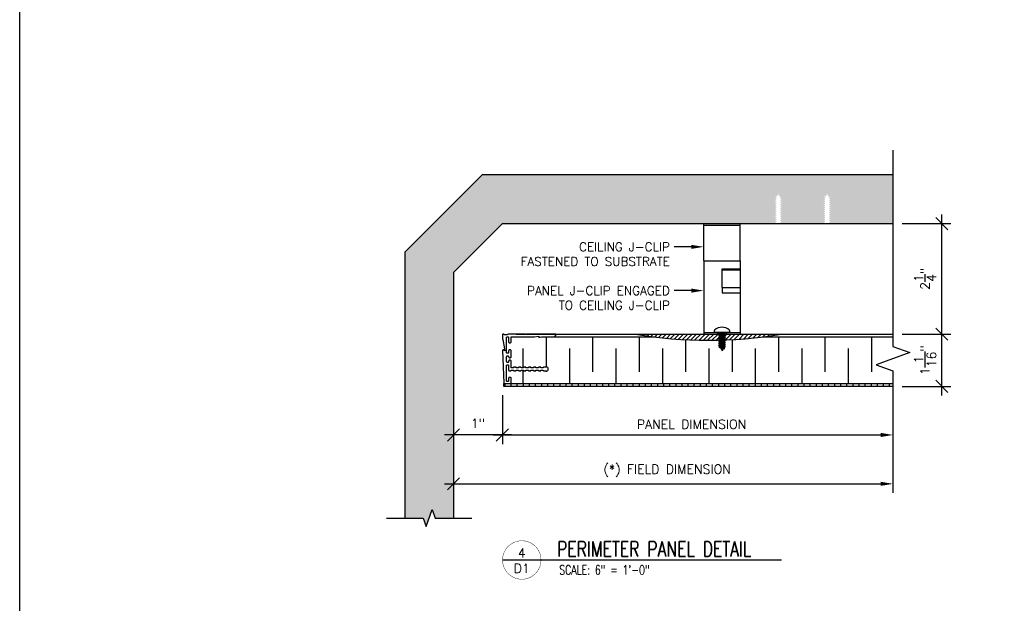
# Model space of a CAD drawing. Header units: inches. Extents: x 0 to 70.2, y 0 to 53.
# Tile 4 of 13: x 11 to 31.2, y 23.8 to 35.7. Entities that reach past the tile are written whole.
import ezdxf
from ezdxf import colors
from ezdxf.entities.mleader import LeaderData, LeaderLine
from ezdxf.enums import TextEntityAlignment as Align
from ezdxf.math import Vec2, Vec3

# ---------------------------------------------------------------- set-up
doc = ezdxf.new("R2010")
doc.units = ezdxf.units.IN
doc.header["$MEASUREMENT"] = 0
for name, color, linetype in [('1-ARCH', 1, 'Continuous'), ('1-DIM', 4, 'Continuous'), ('1-MOUNT', 155, 'Continuous'), ('1-PANEL', 6, 'Continuous'), ('1-TEXT', 2, 'Continuous'), ('1-TITLE', 4, 'Continuous')]:
    doc.layers.add(name, color=color, linetype=linetype)
doc.layers.add('1-VIEWPORT', color=3, linetype='Continuous', plot=False)
doc.styles.add('TEXT', font='romans.shx')
doc.dimstyles.new('DIM 6-12', dxfattribs={"dimscale": 2, "dimtxt": 0.09375, "dimasz": 0.125, "dimexe": 0.09375, "dimexo": 0.09375, "dimgap": 0.0625, "dimtad": 1, "dimdec": 4, "dimzin": 3, "dimdsep": 46, "dimlunit": 5, "dimtxsty": 'TEXT', "dimblk": 'OBLIQUE', "dimcen": 0.09375, "dimdle": 0.09375, "dimclrd": 256, "dimclre": 4, "dimclrt": 2, "dimadec": 0, "dimazin": 0, "dimtfac": 1, "dimtdec": 4, "dimtmove": 0, "dimatfit": 3, "dimfxl": 1, "dimtfill": 1, "dimtolj": 1, "dimtzin": 0, "dimlwd": -1, "dimlwe": -1, "dimarcsym": 0})

# ---------------------------------------------------------------- blocks, each defined once
blk = doc.blocks.new('_Oblique')
at = {"color": 0, "linetype": 'ByBlock', "lineweight": -2}
blk.add_line((-0.5, -0.5), (0.5, 0.5), dxfattribs=at)
blk = doc.blocks.new('*D44')
at = {"layer": '1-DIM', "transparency": 16777216}
blk.add_line((29.884, 28.038), (29.884, 29.482), dxfattribs=at)
at = {"layer": '1-DIM', "color": 4, "transparency": 16777216}
for p, q in [((29.072, 29.295), (30.072, 29.295)), ((29.072, 28.225), (30.072, 28.225))]:
    blk.add_line(p, q, dxfattribs=at)
at = {"layer": 'Defpoints', "color": 0, "transparency": 16777216}
for p in [(28.884, 29.295), (28.884, 28.225)]:
    blk.add_point(p, dxfattribs=at)
at = {"layer": '1-DIM', "transparency": 16777216, "xscale": 0.25, "yscale": 0.25, "zscale": 0.25}
for p, rotation in [((29.884, 29.295), 90), ((29.884, 28.225), 270)]:
    blk.add_blockref('_Oblique', p, dxfattribs=dict(at, rotation=rotation))
at = {"layer": '1-DIM', "color": 2, "transparency": 16777216, "insert": (29.541, 28.76), "char_height": 0.1875, "attachment_point": 5, "rotation": 90, "style": 'TEXT', "bg_fill": 3, "box_fill_scale": 1.25, "bg_fill_color": 256, "bg_fill_true_color": 13158600, "bg_fill_transparency": 0}
blk.add_mtext('\\A1;1{\\H1.000000x;\\S1/16;}"', dxfattribs=at)
at = {"layer": 'Defpoints', "color": 0, "transparency": 16777216}
blk.add_point((29.884, 29.295), dxfattribs=at)
blk = doc.blocks.new('SCREW-1_2')
for p, q in [((-0.156, 0.381), (-0.156, 0.413)), ((0.156, 0.413), (0.156, 0.381)), ((0.148, 0.373), (-0.148, 0.373)), ((-0.042, 0.368), (-0.072, 0.364)), ((-0.072, 0.364), (-0.042, 0.348)), ((-0.072, 0.364), (0.072, 0.336)), ((-0.042, 0.327), (-0.072, 0.322)), ((-0.072, 0.322), (-0.042, 0.306)), ((-0.072, 0.322), (0.072, 0.295)), ((-0.042, 0.285), (-0.072, 0.281)), ((-0.072, 0.281), (-0.042, 0.265)), ((-0.072, 0.281), (0.072, 0.253)), ((-0.042, 0.244), (-0.072, 0.24)), ((-0.072, 0.24), (-0.042, 0.223)), ((-0.072, 0.24), (0.072, 0.212)), ((-0.042, 0.203), (-0.072, 0.198)), ((-0.042, 0.373), (-0.042, 0.368)), ((0.042, 0.352), (-0.042, 0.368)), ((-0.042, 0.348), (-0.042, 0.327)), ((-0.042, 0.348), (0.042, 0.332)), ((0.042, 0.311), (-0.042, 0.327)), ((-0.042, 0.306), (-0.042, 0.285)), ((-0.042, 0.306), (0.042, 0.29)), ((0.042, 0.27), (-0.042, 0.285)), ((-0.042, 0.265), (-0.042, 0.244)), ((-0.042, 0.265), (0.042, 0.249)), ((0.042, 0.228), (-0.042, 0.244)), ((-0.042, 0.223), (-0.042, 0.203)), ((-0.042, 0.223), (0.042, 0.207)), ((0.042, 0.187), (-0.042, 0.203)), ((0.042, 0.373), (0.042, 0.352)), ((0.072, 0.336), (0.042, 0.352)), ((0.042, 0.332), (0.072, 0.336)), ((0.042, 0.332), (0.042, 0.311)), ((0.072, 0.295), (0.042, 0.311)), ((0.042, 0.29), (0.072, 0.295)), ((0.042, 0.29), (0.042, 0.27)), ((0.072, 0.253), (0.042, 0.27)), ((0.042, 0.249), (0.072, 0.253)), ((0.042, 0.249), (0.042, 0.228)), ((0.072, 0.212), (0.042, 0.228)), ((0.042, 0.207), (0.072, 0.212)), ((0.042, 0.207), (0.042, 0.187)), ((-0.072, 0.198), (-0.042, 0.182)), ((-0.072, 0.198), (0.072, 0.171)), ((-0.042, 0.161), (-0.072, 0.157)), ((-0.072, 0.157), (-0.042, 0.141)), ((-0.072, 0.157), (0.072, 0.129)), ((-0.042, 0.12), (-0.072, 0.115)), ((-0.072, 0.115), (-0.042, 0.099)), ((-0.072, 0.115), (0.072, 0.088)), ((-0.034, 0.077), (-0.065, 0.072)), ((-0.034, 0.056), (-0.065, 0.072)), ((0.059, 0.049), (-0.065, 0.072)), ((-0.042, 0.182), (-0.042, 0.161)), ((-0.042, 0.182), (0.042, 0.166)), ((0.042, 0.145), (-0.042, 0.161)), ((-0.042, 0.141), (-0.042, 0.12)), ((-0.042, 0.141), (0.042, 0.125)), ((0.042, 0.104), (-0.042, 0.12)), ((-0.042, 0.099), (-0.042, 0.094)), ((-0.042, 0.099), (0.042, 0.083)), ((-0.042, 0.094), (-0.034, 0.077)), ((-0.034, 0.077), (0.029, 0.065)), ((0.029, 0.044), (-0.034, 0.056)), ((-0.024, 0.054), (0, 0)), ((0.02, 0.046), (0, 0)), ((0.029, 0.065), (0.037, 0.084)), ((0.059, 0.049), (0.029, 0.065)), ((0.029, 0.044), (0.059, 0.049)), ((0.072, 0.171), (0.042, 0.187)), ((0.042, 0.166), (0.072, 0.171)), ((0.042, 0.166), (0.042, 0.145)), ((0.072, 0.129), (0.042, 0.145)), ((0.042, 0.125), (0.072, 0.129)), ((0.042, 0.125), (0.042, 0.104)), ((0.072, 0.088), (0.042, 0.104)), ((0.042, 0.083), (0.072, 0.088))]:
    blk.add_line(p, q)
for centre, radius, start, end in [((-0.141, 0.413), 0.0156, 131.6968, 180), ((0, 0.255), 0.227, 48.3032, 131.6968), ((0.141, 0.413), 0.0156, 0, 48.3032), ((-0.148, 0.381), 0.00781, 180, 270), ((0.148, 0.381), 0.00781, 270, 0)]:
    blk.add_arc(centre, radius, start, end)
blk = doc.blocks.new('*D45')
at = {"layer": '1-DIM', "transparency": 16777216}
blk.add_line((19.697, 26.232), (28.634, 26.232), dxfattribs=at)
blk.add_solid([(28.634, 26.274), (28.634, 26.191), (28.884, 26.232)], dxfattribs=at)
at = {"layer": 'Defpoints', "color": 0, "transparency": 16777216}
for p in [(19.884, 26.232), (28.884, 26.232), (28.884, 26.232)]:
    blk.add_point(p, dxfattribs=at)
at = {"layer": '1-DIM', "transparency": 16777216, "xscale": 0.25, "yscale": 0.25, "zscale": 0.25, "rotation": 180}
blk.add_blockref('_Oblique', (19.884, 26.232), dxfattribs=at)
at = {"layer": '1-DIM', "color": 2, "transparency": 16777216, "insert": (24.259, 26.5), "char_height": 0.1875, "attachment_point": 5, "style": 'TEXT', "bg_fill": 3, "box_fill_scale": 1.25, "bg_fill_color": 256, "bg_fill_true_color": 13158600, "bg_fill_transparency": 0}
blk.add_mtext('\\A1;(*) FIELD DIMENSION', dxfattribs=at)
blk = doc.blocks.new('*D46')
at = {"layer": '1-DIM', "color": 4, "transparency": 16777216}
blk.add_line((20.884, 28.045), (20.884, 27.045), dxfattribs=at)
at = {"layer": '1-DIM', "transparency": 16777216}
blk.add_line((20.697, 27.232), (28.634, 27.232), dxfattribs=at)
blk.add_solid([(28.634, 27.274), (28.634, 27.191), (28.884, 27.232)], dxfattribs=at)
at = {"layer": 'Defpoints', "color": 0, "transparency": 16777216}
for p in [(20.884, 28.232), (28.884, 27.232), (28.884, 27.232)]:
    blk.add_point(p, dxfattribs=at)
at = {"layer": '1-DIM', "transparency": 16777216, "xscale": 0.25, "yscale": 0.25, "zscale": 0.25, "rotation": 180}
blk.add_blockref('_Oblique', (20.884, 27.232), dxfattribs=at)
at = {"layer": '1-DIM', "color": 2, "transparency": 16777216, "insert": (24.759, 27.451), "char_height": 0.1875, "attachment_point": 5, "style": 'TEXT', "bg_fill": 3, "box_fill_scale": 1.25, "bg_fill_color": 256, "bg_fill_true_color": 13158600, "bg_fill_transparency": 0}
blk.add_mtext('\\A1;PANEL DIMENSION', dxfattribs=at)
blk = doc.blocks.new('*D47')
at = {"layer": '1-DIM', "color": 4, "transparency": 16777216}
blk.add_line((20.884, 28.045), (20.884, 27.045), dxfattribs=at)
at = {"layer": '1-DIM', "transparency": 16777216}
blk.add_line((21.072, 27.232), (19.697, 27.232), dxfattribs=at)
at = {"layer": 'Defpoints', "color": 0, "transparency": 16777216}
for p in [(20.884, 28.232), (19.884, 27.232), (19.884, 27.232)]:
    blk.add_point(p, dxfattribs=at)
at = {"layer": '1-DIM', "transparency": 16777216, "xscale": 0.25, "yscale": 0.25, "zscale": 0.25, "rotation": 180}
blk.add_blockref('_Oblique', (19.884, 27.232), dxfattribs=at)
at = {"layer": '1-DIM', "transparency": 16777216, "xscale": 0.25, "yscale": 0.25, "zscale": 0.25}
blk.add_blockref('_Oblique', (20.884, 27.232), dxfattribs=at)
at = {"layer": '1-DIM', "color": 2, "transparency": 16777216, "insert": (20.384, 27.469), "char_height": 0.1875, "attachment_point": 5, "style": 'TEXT', "bg_fill": 3, "box_fill_scale": 1.25, "bg_fill_color": 256, "bg_fill_true_color": 13158600, "bg_fill_transparency": 0}
blk.add_mtext('\\A1;1"', dxfattribs=at)
blk = doc.blocks.new('A-6415')
at = {"layer": '1-PANEL', "color": 7}
blk.add_lwpolyline([(-0.076, 0.983), (-0.076, 0.903, 0.042545), (-0.074, 0.883), (-0.034, 0.653), (-0.058, 0.673, 0.649268), (-0.075, 0.665), (-0.05, 0.004, 0.404141), (-0.046, 0), (0.092, 0, 0.414214), (0.096, 0.004), (0.096, 0.102, 0.414214), (0.076, 0.121), (0.066, 0.121, 0.414214), (0.046, 0.102), (0.046, 0.05, -0.414214), (0.036, 0.04), (0.015, 0.04, -0.414214), (0.005, 0.05), (0.005, 0.361, -0.414214), (0.015, 0.371), (0.036, 0.371, -0.414214), (0.046, 0.361), (0.046, 0.27, 0.414214), (0.066, 0.25), (0.086, 0.25, 0.414214), (0.096, 0.26), (0.096, 0.265), (0.146, 0.265), (0.146, 0.26, 0.414214), (0.156, 0.25), (0.186, 0.25, 0.414214), (0.196, 0.26), (0.196, 0.265), (0.246, 0.265), (0.246, 0.26, 0.414214), (0.256, 0.25), (0.286, 0.25, 0.414214), (0.296, 0.26), (0.296, 0.265), (0.346, 0.265), (0.346, 0.26, 0.414214), (0.356, 0.25), (0.386, 0.25, 0.414214), (0.396, 0.26), (0.396, 0.265), (0.446, 0.265), (0.446, 0.26, 0.414214), (0.456, 0.25), (0.486, 0.25, 0.414214), (0.496, 0.26), (0.496, 0.265), (0.546, 0.265), (0.546, 0.26, 0.414214), (0.556, 0.25), (0.586, 0.25, 0.414214), (0.596, 0.26), (0.596, 0.265), (0.646, 0.265), (0.646, 0.26, 0.414214), (0.656, 0.25), (0.686, 0.25, 0.414214), (0.696, 0.26), (0.696, 0.265), (0.746, 0.265), (0.746, 0.26, 0.414214), (0.756, 0.25), (0.806, 0.25, 1), (0.806, 0.33), (0.796, 0.33), (0.756, 0.33, 0.414214), (0.746, 0.32), (0.746, 0.315), (0.696, 0.315), (0.696, 0.32, 0.414214), (0.686, 0.33), (0.656, 0.33, 0.414214), (0.646, 0.32), (0.646, 0.315), (0.596, 0.315), (0.596, 0.32, 0.414214), (0.586, 0.33), (0.556, 0.33, 0.414214), (0.546, 0.32), (0.546, 0.315), (0.496, 0.315), (0.496, 0.32, 0.414214), (0.486, 0.33), (0.456, 0.33, 0.414214), (0.446, 0.32), (0.446, 0.315), (0.396, 0.315), (0.396, 0.32, 0.414214), (0.386, 0.33), (0.356, 0.33, 0.414214), (0.346, 0.32), (0.346, 0.315), (0.296, 0.315), (0.296, 0.32, 0.414214), (0.286, 0.33), (0.256, 0.33, 0.414214), (0.246, 0.32), (0.246, 0.315), (0.196, 0.315), (0.196, 0.32, 0.414214), (0.186, 0.33), (0.156, 0.33, 0.414214), (0.146, 0.32), (0.146, 0.315), (0.096, 0.315), (0.096, 0.45, 0.414214), (0.076, 0.47), (0.066, 0.47, 0.414214), (0.046, 0.45), (0.046, 0.441, -0.414214), (0.026, 0.421), (0.025, 0.421, -0.414214), (0.005, 0.441), (0.005, 0.537, -0.414214), (0.025, 0.557), (0.026, 0.557, -0.414214), (0.046, 0.537), (0.046, 0.537, 0.414214), (0.066, 0.517), (0.076, 0.517, 0.414214), (0.096, 0.537), (0.096, 0.658, 0.414214), (0.076, 0.678), (0.066, 0.678, 0.414214), (0.046, 0.658), (0.046, 0.617, -0.414214), (0.036, 0.607), (0.015, 0.607, -0.414214), (0.005, 0.617), (0.005, 0.928, -0.414214), (0.015, 0.938), (0.036, 0.938, -0.414214), (0.046, 0.928), (0.046, 0.836, 0.414214), (0.066, 0.817), (0.076, 0.817, 0.414214), (0.096, 0.836), (0.096, 0.938), (0.569, 0.938), (0.654, 0.953), (0.654, 0.928), (0.71, 0.938), (0.937, 0.938, 0.260471), (1.003, 0.979, 0.571437), (0.994, 0.993), (0.407, 0.993), (0.397, 0.983), (0.387, 0.993), (0.036, 0.993, 0.297749), (0.013, 0.978), (-0.037, 0.978), (-0.061, 0.992, 0.57735)], format="xyb", close=True, dxfattribs=at)
blk = doc.blocks.new('*D48')
at = {"layer": '1-DIM', "transparency": 16777216}
blk.add_line((29.884, 29.107), (29.884, 31.744), dxfattribs=at)
at = {"layer": '1-DIM', "color": 4, "transparency": 16777216}
for p, q in [((29.072, 31.556), (30.072, 31.556)), ((29.072, 29.295), (30.072, 29.295))]:
    blk.add_line(p, q, dxfattribs=at)
at = {"layer": 'Defpoints', "color": 0, "transparency": 16777216}
for p in [(28.884, 31.556), (29.884, 31.556), (28.884, 29.295)]:
    blk.add_point(p, dxfattribs=at)
at = {"layer": '1-DIM', "transparency": 16777216, "xscale": 0.25, "yscale": 0.25, "zscale": 0.25}
for p, rotation in [((29.884, 31.556), 90), ((29.884, 29.295), 270)]:
    blk.add_blockref('_Oblique', p, dxfattribs=dict(at, rotation=rotation))
at = {"layer": '1-DIM', "color": 2, "transparency": 16777216, "insert": (29.541, 30.426), "char_height": 0.1875, "attachment_point": 5, "rotation": 90, "style": 'TEXT', "bg_fill": 3, "box_fill_scale": 1.25, "bg_fill_color": 256, "bg_fill_true_color": 13158600, "bg_fill_transparency": 0}
blk.add_mtext('\\A1;2{\\H1.000000x;\\S1/4;}"', dxfattribs=at)
blk = doc.blocks.new('*U19')
at = {"layer": '1-TITLE', "const_width": 0.00651}
blk.add_lwpolyline([(0, 0, 1), (0.628, 0, 0.414214), (0.314, 0.314, 0.414214), (0, 0, 2.926408)], format="xyb", dxfattribs=at)
at = {"layer": '1-TITLE', "const_width": 0.02}
blk.add_lwpolyline([(0, 0), (4.559, 0)], dxfattribs=at)
at = {"layer": '1-TEXT', "style": 'TEXT'}
for tag, p in [('DETAIL#', (0.301, 0.094)), ('SHEET#', (0.306, -0.207))]:
    blk.add_attdef(tag, text='', height=0.125, dxfattribs=at).set_placement(p, align=Align.CENTER)
at = {"layer": '1-TEXT', "color": 2, "style": 'TEXT'}
blk.add_attdef('VIEWNAME', (0.89, 0.061), '', height=0.25, dxfattribs=at)
at = {"layer": '1-TEXT', "style": 'TEXT'}
for tag, p in [('NOTE1', (0.926, -0.281)), ('NOTE2', (0.926, -0.463)), ('NOTE3', (0.926, -0.655)), ('NOTE4', (0.926, -0.832))]:
    blk.add_attdef(tag, p, '', height=0.125, dxfattribs=at)

msp = doc.modelspace()

# ---------------------------------------------------------------- hatches: boundary and pattern name
at = {"layer": '1-MOUNT'}
h = msp.add_hatch(dxfattribs=at)
h.set_pattern_fill('ANSI31', color=256, scale=0.5, style=0)
h.set_pattern_definition([(45, (76.65206, 12.232475), (-0.044194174, 0.044194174), [])])
h.paths.add_polyline_path([(26.65206, 29.29497), (26.15206, 29.29497), (26.15206, 29.22532, 0.01392902)])
h.paths.add_polyline_path([(26.15206, 29.22532), (26.15206, 29.29497), (25.15206, 29.29497), (25.15206, 29.16997, 0.02764954)])
h.paths.add_polyline_path([(25.15206, 29.16997), (25.15206, 29.29497), (24.15206, 29.29497), (24.15206, 29.22532, 0.02764954)])
h.paths.add_polyline_path([(24.15206, 29.22532), (24.15206, 29.29497), (23.65206, 29.29497, 0.01392902)])

# ---------------------------------------------------------------- linework, layer by layer
for p, q in [((25.00786, 31.55638), (25.75786, 31.55638)), ((25.00786, 29.29495), (25.75786, 29.29495))]:
    msp.add_line(p, q)
at = {"layer": '1-ARCH'}
msp.add_lwpolyline([(20.88437, 31.55639), (19.88437, 30.55639)], dxfattribs=at)
at = {"layer": '1-DIM'}
for points in [[(28.88437, 33.05639), (28.88437, 29.04497), (29.2278, 28.91997), (28.54093, 28.66997), (28.88437, 28.54497), (28.88437, 26.04497)], [(18.50937, 25.53216), (19.25937, 25.53216), (19.32187, 25.36045), (19.44687, 25.70388), (19.50937, 25.53216), (20.25937, 25.53216)]]:
    msp.add_lwpolyline(points, dxfattribs=at)
at = {"layer": '1-MOUNT'}
for p, q in [((25.00786, 30.79495), (25.00786, 31.55638)), ((25.00786, 31.52513), (25.75786, 31.52513)), ((25.75786, 30.79495), (25.75786, 31.55638)), ((25.00786, 30.79495), (25.00786, 29.29495)), ((25.00786, 30.79495), (25.75786, 30.79495)), ((25.75786, 30.79495), (25.75786, 29.29495)), ((25.38286, 30.63026), (25.75786, 30.63026)), ((25.38286, 30.25141), (25.38286, 30.63026)), ((25.38286, 30.63026), (25.75786, 30.63026)), ((25.38286, 30.60816), (25.75786, 30.60816)), ((25.38286, 30.25141), (25.75786, 30.25141)), ((25.38286, 30.25141), (25.38286, 30.13872)), ((25.38286, 30.25141), (25.75786, 30.25141)), ((25.38286, 30.13872), (25.75786, 30.13872)), ((25.00786, 29.3262), (25.75786, 29.3262)), ((25.28911, 29.32625), (25.28911, 29.295)), ((25.47661, 29.32625), (25.47661, 29.295))]:
    msp.add_line(p, q, dxfattribs=at)
msp.add_arc((25.10312, 38.23247), 9.0625, 260.472717, 279.527283, dxfattribs=at)
at = {"layer": '1-PANEL', "color": 8}
for p, q in [((21.78215, 29.23918), (21.78215, 28.62256)), ((22.73376, 29.23918), (22.73376, 28.52547)), ((23.68537, 29.23918), (23.68537, 28.52547)), ((26.5402, 29.23918), (26.5402, 28.52547)), ((27.49181, 29.23918), (27.49181, 28.52547)), ((28.44342, 29.23918), (28.44342, 28.52547)), ((24.63698, 29.18197), (24.63698, 28.52547)), ((25.58859, 29.18299), (25.58859, 28.52547)), ((21.30634, 29.00127), (21.30634, 28.60735)), ((21.78215, 28.5414), (21.78215, 28.52547))]:
    msp.add_line(p, q, dxfattribs=at)
at = {"layer": '1-PANEL'}
msp.add_line((21.90077, 29.23918), (23.98531, 29.23918), dxfattribs=at)
at = {"layer": '1-VIEWPORT'}
msp.add_lwpolyline([(11, 46), (70.24281, 46), (70.24281, 0), (11, 0)], close=True, dxfattribs=at)

# ---------------------------------------------------------------- block references
at = {"layer": '1-MOUNT'}
msp.add_blockref('SCREW-1_2', (25.38286, 28.95308), dxfattribs=at)
at = {"layer": '1-TITLE'}
ref = msp.add_blockref('*U19', (20.88845, 24.67339), dxfattribs=dict(at, xscale=1.254172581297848, yscale=1.254172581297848, zscale=1.254172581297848))
ref.add_attrib('VIEWNAME', 'PERIMETER PANEL DETAIL', (22.00479, 24.74255), dxfattribs={"color": 2, "height": 0.312495, "style": 'TEXT', "width": 0.75})
ref.add_attrib('DETAIL#', '4', dxfattribs={"color": 2, "height": 0.1875, "style": 'TEXT'}).set_placement((21.28254, 24.81716), align=Align.MIDDLE_CENTER)
ref.add_attrib('SHEET#', 'D1', dxfattribs={"color": 2, "height": 0.1875, "style": 'TEXT'}).set_placement((21.28254, 24.50361), align=Align.MIDDLE_CENTER)
ref.add_attrib('NOTE1', 'SCALE: 6" = 1\'-0"', dxfattribs={"color": 2, "height": 0.1875, "style": 'TEXT', "width": 0.75}).set_placement((22.04999, 24.3214), align=Align.BOTTOM_LEFT)

# ---------------------------------------------------------------- leaders
at = {"layer": '1-TEXT'}
ml = msp.add_multileader_mtext('Standard', dxfattribs=at)
ml.set_content('CEILING J-CLIP \\PFASTENED TO SUBSTRATE', color=256, style='TEXT')
ml.set_leader_properties(color=4, linetype='ByLayer', lineweight=-1)
ml.build(insert=Vec2(0, 0))
ml.multileader.update_dxf_attribs({"dogleg_length": 0.36, "arrow_head_size": 0.25})
ctx = ml.context
ctx.base_point, ctx.char_height, ctx.arrow_head_size, ctx.landing_gap_size, ctx.plane_origin = Vec3(20.7958, 31.08072), 0.18, 0.25, 0.09, Vec3(25.49832, 29.91457)
ctx.text_align_type = 2
notes = []
notes.append((ctx, [(0, (1, 1, 0), (24.50239, 31.08072), (-1, 0), 0.09803, [(0, [(25.00786, 31.08072)], 0, [])])]))
ctx.mtext.insert, ctx.mtext.width, ctx.mtext.alignment, ctx.mtext.flow_direction = Vec3(24.31437, 31.17072), 3.5204687, 3, 5
ml = msp.add_multileader_mtext('Standard', dxfattribs=at)
ml.set_content('PANEL J-CLIP ENGAGED\\PTO CEILING J-CLIP', color=256, style='TEXT')
ml.set_leader_properties(color=4, linetype='ByLayer', lineweight=-1)
ml.build(insert=Vec2(0, 0))
ml.multileader.update_dxf_attribs({"dogleg_length": 0.36, "arrow_head_size": 0.25})
ctx = ml.context
ctx.base_point, ctx.char_height, ctx.arrow_head_size, ctx.landing_gap_size, ctx.plane_origin = Vec3(20.95008, 30.18557), 0.18, 0.25, 0.09, Vec3(25.49832, 29.01943)
ctx.text_align_type = 2
notes.append((ctx, [(0, (1, 1, 0), (24.50239, 30.18557), (-1, 0), 0.09803, [(0, [(25.00786, 30.18557)], 0, [])])]))
ctx.mtext.insert, ctx.mtext.width, ctx.mtext.alignment, ctx.mtext.flow_direction = Vec3(24.31437, 30.27557), 3.5204687, 3, 5
for ctx, leaders in notes:
    for number, flags, end, landing, length, lines in leaders:
        leader = LeaderData()
        leader.index, (leader.has_last_leader_line, leader.has_dogleg_vector, leader.attachment_direction) = number, flags
        leader.last_leader_point, leader.dogleg_vector, leader.dogleg_length = Vec3(end), Vec3(landing), length
        for number, points, colour, breaks in lines:
            line = LeaderLine()
            line.index, line.vertices, line.color, line.breaks = number, Vec3.list(points), colors.encode_raw_color(colour), breaks
            leader.lines.append(line)
        ctx.leaders.append(leader)

# ---------------------------------------------------------------- next in the draw order: dimensions: what is measured, and where the dimension line sits
at = {"layer": '1-DIM'}
dim = msp.add_linear_dim(base=(29.88437, 29.29497), p1=(28.88437, 28.22507), p2=(28.88437, 29.29497), angle=90, dimstyle='DIM 6-12', override={"dimpost": '"'}, dxfattribs=at)
dim.commit()
dim.dimension.update_dxf_attribs({"geometry": '*D44', "text_midpoint": (29.54062, 28.76002)})
dim = msp.add_linear_dim(base=(28.88437, 26.23247), p1=(19.88437, 26.23247), p2=(28.88437, 26.23247), text='(*) FIELD DIMENSION', dimstyle='DIM 6-12', override={"dimpost": '"', "dimblk1": 'Oblique', "dimsah": 1}, dxfattribs=at)
dim.commit()
dim.dimension.update_dxf_attribs({"geometry": '*D45', "text_midpoint": (24.25937, 26.50033)})

# ---------------------------------------------------------------- next in the draw order: linework, layer by layer
at = {"layer": '1-PANEL'}
for p, q in [((21.16898, 29.29497), (28.88437, 29.29497)), ((26.22093, 29.23918), (28.88437, 29.23918))]:
    msp.add_line(p, q, dxfattribs=at)

# ---------------------------------------------------------------- next in the draw order: dimensions: what is measured, and where the dimension line sits
at = {"layer": '1-DIM'}
dim = msp.add_linear_dim(base=(28.88437, 27.23247), p1=(20.88437, 28.23247), p2=(28.88437, 27.23247), text='PANEL DIMENSION', dimstyle='DIM 6-12', override={"dimpost": '"', "dimblk1": 'Oblique', "dimsah": 1}, dxfattribs=at)
dim.commit()
dim.dimension.update_dxf_attribs({"geometry": '*D46', "text_midpoint": (24.75937, 27.45122)})

# ---------------------------------------------------------------- next in the draw order: linework, layer by layer
at = {"layer": '1-PANEL', "color": 8}
for p, q in [((22.25795, 29.00127), (22.25795, 28.28757)), ((23.20956, 29.00127), (23.20956, 28.28757)), ((24.16117, 29.00127), (24.16117, 28.28757)), ((25.11278, 29.00127), (25.11278, 28.28757)), ((26.06439, 29.00127), (26.06439, 28.28757)), ((27.016, 29.00127), (27.016, 28.28757)), ((27.96761, 29.00127), (27.96761, 28.28757)), ((21.30634, 28.55662), (21.30634, 28.28757))]:
    msp.add_line(p, q, dxfattribs=at)

# ---------------------------------------------------------------- next in the draw order: dimensions: what is measured, and where the dimension line sits
at = {"layer": '1-DIM'}
dim = msp.add_linear_dim(base=(29.88437, 31.55639), p1=(28.88437, 29.29497), p2=(28.88437, 31.55639), angle=90, dimstyle='DIM 6-12', override={"dimpost": '"'}, dxfattribs=at)
dim.commit()
dim.dimension.update_dxf_attribs({"geometry": '*D48', "text_midpoint": (29.54062, 30.42568)})
dim = msp.add_linear_dim(base=(19.88437, 27.23247), p1=(20.88437, 28.23247), p2=(19.88437, 27.23247), dimstyle='DIM 6-12', override={"dimpost": '"'}, dxfattribs=at)
dim.commit()
dim.dimension.update_dxf_attribs({"geometry": '*D47', "text_midpoint": (20.38437, 27.46908)})

# ---------------------------------------------------------------- next in the draw order: hatches: boundary and pattern name
at = {"layer": '1-ARCH'}
h = msp.add_hatch(dxfattribs=at)
h.set_pattern_fill('AR-SAND', color=8, scale=0.1, style=0)
h.set_pattern_definition([(37.5, (-105.671, -2.01135), (-0.00629934, 0.19268238), [0, -0.152, 0, -0.17, 0, -0.1625]), (7.5, (-105.671, -2.01135), (0.17697767, 0.2822146), [0, -0.082, 0, -0.137, 0, -0.0525]), (327.5, (-105.794, -2.01135), (0.31141419, 0.0005659), [0, -0.05, 0, -0.18, 0, -0.235]), (317.5, (-105.794, -2.01135), (0.30061266, 0.08776756), [0, -0.025, 0, -0.118, 0, -0.135])])
h.paths.add_polyline_path([(26.49373, 31.95851), (26.49373, 31.97922), (26.46321, 31.99539), (26.49373, 31.99993), (26.49373, 32.02065), (26.46321, 32.03682), (26.49373, 32.04136), (26.49373, 32.06207), (26.46321, 32.07824), (26.49878, 32.08353), (26.50659, 32.10104), (26.47607, 32.11721), (26.51648, 32.12322), (26.53552, 32.16595), (26.55974, 32.11162), (26.56983, 32.1097), (26.60034, 32.09353), (26.56983, 32.08899), (26.58043, 32.0652), (26.60783, 32.05068), (26.57731, 32.04614), (26.57731, 32.02543), (26.60783, 32.00926), (26.57731, 32.00472), (26.57731, 31.98401), (26.60783, 31.96784), (26.57731, 31.9633), (26.57731, 31.94258), (26.60783, 31.92641), (26.57731, 31.92187), (26.57731, 31.90116), (26.60783, 31.88499), (26.57731, 31.88045), (26.57731, 31.85974), (26.60783, 31.84357), (26.57731, 31.83903), (26.57731, 31.81832), (26.60783, 31.80215), (26.57731, 31.79761), (26.57731, 31.77689), (26.60783, 31.76072), (26.57731, 31.75618), (26.57731, 31.73547), (26.60783, 31.7193), (26.57731, 31.71476), (26.57731, 31.69405), (26.60783, 31.67788), (26.57731, 31.67334), (26.57731, 31.65263), (26.60783, 31.63646), (26.57731, 31.63192), (26.57731, 31.61121), (26.60783, 31.59503), (26.57731, 31.59049), (26.57731, 31.56978), (26.60258, 31.55639), (27.49373, 31.55639), (27.49373, 31.565), (27.46321, 31.58117), (27.49373, 31.58571), (27.49373, 31.60642), (27.46321, 31.62259), (27.49373, 31.62713), (27.49373, 31.64784), (27.46321, 31.66402), (27.49373, 31.66856), (27.49373, 31.68927), (27.46321, 31.70544), (27.49373, 31.70998), (27.49373, 31.73069), (27.46321, 31.74686), (27.49373, 31.7514), (27.49373, 31.77211), (27.46321, 31.78828), (27.49373, 31.79282), (27.49373, 31.81353), (27.46321, 31.8297), (27.49373, 31.83425), (27.49373, 31.85496), (27.46321, 31.87113), (27.49373, 31.87567), (27.49373, 31.89638), (27.46321, 31.91255), (27.49373, 31.91709), (27.49373, 31.9378), (27.46321, 31.95397), (27.49373, 31.95851), (27.49373, 31.97922), (27.46321, 31.99539), (27.49373, 31.99993), (27.49373, 32.02065), (27.46321, 32.03682), (27.49373, 32.04136), (27.49373, 32.06207), (27.46321, 32.07824), (27.49878, 32.08353), (27.50659, 32.10104), (27.47607, 32.11721), (27.51648, 32.12322), (27.53552, 32.16595), (27.55974, 32.11162), (27.56983, 32.1097), (27.60034, 32.09353), (27.56983, 32.08899), (27.58043, 32.0652), (27.60783, 32.05068), (27.57731, 32.04614), (27.57731, 32.02543), (27.60783, 32.00926), (27.57731, 32.00472), (27.57731, 31.98401), (27.60783, 31.96784), (27.57731, 31.9633), (27.57731, 31.94258), (27.60783, 31.92641), (27.57731, 31.92187), (27.57731, 31.90116), (27.60783, 31.88499), (27.57731, 31.88045), (27.57731, 31.85974), (27.60783, 31.84357), (27.57731, 31.83903), (27.57731, 31.81832), (27.60783, 31.80215), (27.57731, 31.79761), (27.57731, 31.77689), (27.60783, 31.76072), (27.57731, 31.75618), (27.57731, 31.73547), (27.60783, 31.7193), (27.57731, 31.71476), (27.57731, 31.69405), (27.60783, 31.67788), (27.57731, 31.67334), (27.57731, 31.65263), (27.60783, 31.63646), (27.57731, 31.63192), (27.57731, 31.61121), (27.60783, 31.59503), (27.57731, 31.59049), (27.57731, 31.56978), (27.60258, 31.55639), (28.88437, 31.55639), (28.88437, 32.55639), (20.47016, 32.55639), (18.88437, 30.97061), (18.88437, 25.53216), (19.25937, 25.53216), (19.32187, 25.36045), (19.44687, 25.70388), (19.50937, 25.53216), (19.88437, 25.53216), (19.88437, 30.55639), (20.88437, 31.55639), (26.49373, 31.55639), (26.49373, 31.565), (26.46321, 31.58117), (26.49373, 31.58571), (26.49373, 31.60642), (26.46321, 31.62259), (26.49373, 31.62713), (26.49373, 31.64784), (26.46321, 31.66402), (26.49373, 31.66856), (26.49373, 31.68927), (26.46321, 31.70544), (26.49373, 31.70998), (26.49373, 31.73069), (26.46321, 31.74686), (26.49373, 31.7514), (26.49373, 31.77211), (26.46321, 31.78828), (26.49373, 31.79282), (26.49373, 31.81353), (26.46321, 31.8297), (26.49373, 31.83425), (26.49373, 31.85496), (26.46321, 31.87113), (26.49373, 31.87567), (26.49373, 31.89638), (26.46321, 31.91255), (26.49373, 31.91709), (26.49373, 31.9378), (26.46321, 31.95397)])
at = {"layer": '1-PANEL'}
h = msp.add_hatch(dxfattribs=at)
h.set_pattern_fill('ANSI31', color=8, angle=45, style=0)
h.set_pattern_definition([(90, (18.6908, -760.978), (-0.125, 3e-17), [])])
h.paths.add_polyline_path([(28.88437, 28.22507), (28.88437, 28.28757), (20.91582, 28.28757), (20.91582, 28.22507)])

# ---------------------------------------------------------------- next in the draw order: linework, layer by layer
at = {"layer": '1-ARCH'}
for p, q in [((20.88437, 31.55639), (28.88437, 31.55639)), ((19.88437, 30.55639), (19.88437, 25.53216))]:
    msp.add_line(p, q, dxfattribs=at)
msp.add_lwpolyline([(28.88437, 32.55639), (20.47016, 32.55639), (18.88437, 30.97061), (18.88437, 25.53216)], dxfattribs=at)
at = {"layer": '1-PANEL', "linetype": 'Continuous'}
msp.add_lwpolyline([(28.88437, 28.22507), (20.91582, 28.22507), (20.91582, 28.28757), (28.88437, 28.28757)], dxfattribs=at)

# ---------------------------------------------------------------- next in the draw order: block references
at = {"xscale": 1.014508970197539, "yscale": 1.014508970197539, "zscale": 1.014508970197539}
msp.add_blockref('A-6415', (20.96654, 28.28757), dxfattribs=at)

doc.saveas('drawing.dxf')
